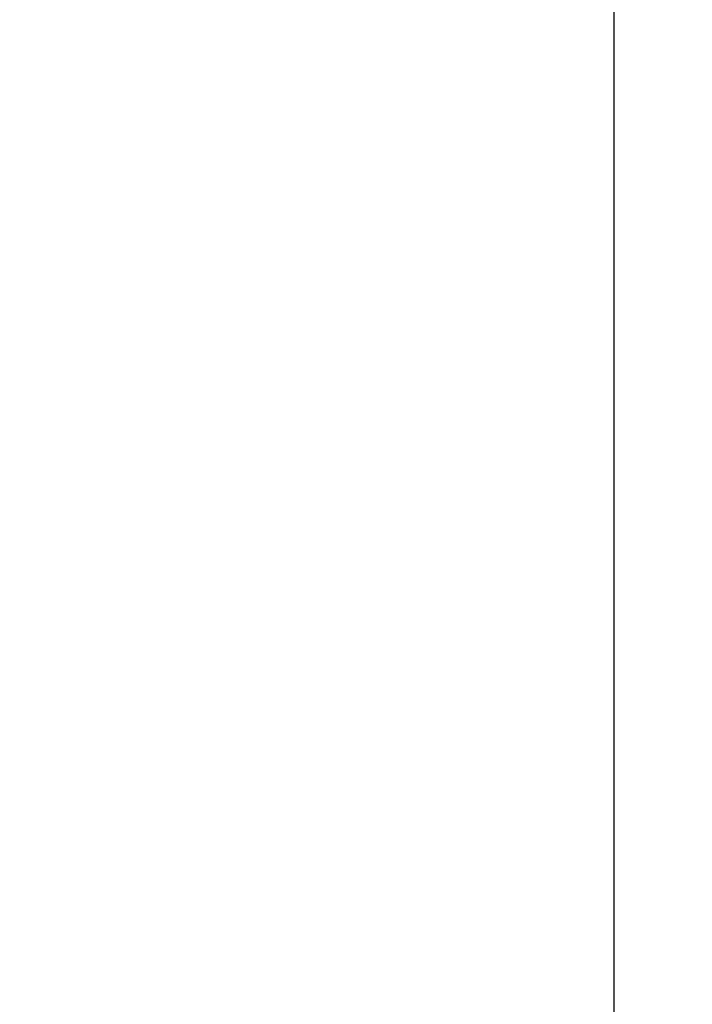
# Model space of a CAD drawing. Header units: millimetres. Extents: x 0 to 420, y 0 to 297.
# Tile 7 of 43: x 202 to 219, y 166 to 191. Entities that reach past the tile are written whole.
import ezdxf

# ---------------------------------------------------------------- set-up
doc = ezdxf.new("R2010")
doc.units = ezdxf.units.MM
doc.layers.add('CARTIGLIO', color=140, linetype='Continuous')
doc.styles.add('SLDTEXTSTYLE3', font='TXT', dxfattribs={"width": 0.75})
doc.dimstyles.new('SLDDIMSTYLE1', dxfattribs={"dimtxt": 3, "dimasz": 3, "dimexe": 0, "dimexo": 0.0625, "dimgap": 0.75, "dimtad": 1, "dimlfac": 20, "dimrnd": 1e-09, "dimzin": 12, "dimdsep": 46, "dimtxsty": 'SLDTEXTSTYLE3', "dimsah": 1, "dimcen": 0.09, "dimadec": 0, "dimazin": 3, "dimtfac": 1, "dimtdec": 3, "dimtofl": 0, "dimtmove": 0, "dimatfit": 3, "dimfxl": 0, "dimfrac": 2, "dimtolj": 1, "dimtzin": 12, "dimarcsym": 0})

# ---------------------------------------------------------------- blocks, each defined once
blk = doc.blocks.new('_D_1')
at = {"layer": 'CARTIGLIO'}
for p, q in [((217.135, 163.569), (217.135, 204.394)), ((203.914, 163.569), (219.135, 163.569)), ((217.135, 163.569), (217.135, 148.329)), ((203.914, 148.329), (219.135, 148.329))]:
    blk.add_line(p, q, dxfattribs=at)
for points in [[(217.135, 163.569), (216.635, 160.569), (217.635, 160.569)], [(217.135, 148.329), (217.635, 151.329), (216.635, 151.329)]]:
    blk.add_solid(points, dxfattribs=at)
at = {"layer": 'CARTIGLIO', "insert": (213.268, 192.173), "char_height": 3, "attachment_point": 1, "rotation": 90, "style": 'SLDTEXTSTYLE3'}
blk.add_mtext('neginf', dxfattribs=at)

msp = doc.modelspace()

# ---------------------------------------------------------------- dimensions: what is measured, and where the dimension line sits
at = {"layer": 'CARTIGLIO'}
dim = msp.add_linear_dim(base=(217.13544, 148.32864), p1=(201.91443, 163.56864), p2=(201.91443, 148.32864), angle=90, text='neginf', dimstyle='SLDDIMSTYLE1', dxfattribs=at)
dim.commit()
dim.dimension.update_dxf_attribs({"geometry": '_D_1', "text_midpoint": (217.13544, 198.28384), "dimtype": 160})

doc.saveas('drawing.dxf')
